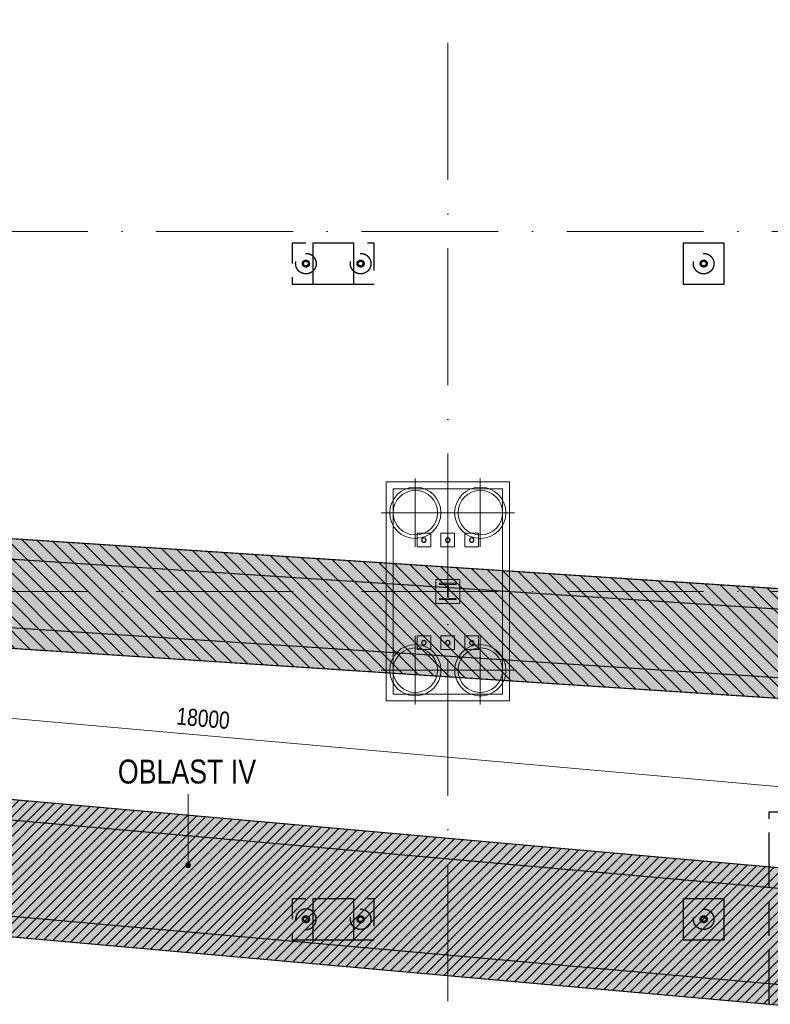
# Model space of a CAD drawing. Header units: millimetres. Extents: x -2694 to 330324, y -17289 to 76899.
# Tile 13 of 142: x 47511 to 58484, y 22458 to 36844. Entities that reach past the tile are written whole.
import ezdxf

# ---------------------------------------------------------------- set-up
doc = ezdxf.new("R2010")
doc.units = ezdxf.units.MM
for name, pattern in [('A_CARA_07', [7, 5, -2]), ('B_CARA_05', [4, 3, -1]), ('IMPORT-A_CARA_07', [700, 500, -200]), ('IMPORT-A_CARA_15', [760, 500, -130, 0, -130]), ('Čerchovaná 20mm', [3000, 2000, -500, 0, -500])]:
    doc.linetypes.add(name, pattern=pattern)
for name, color, linetype, lineweight in [('02_0_25386_PODLAHA HALY A ZÁKLADY VESTAVKŮ 4_6_2025_dwg', 8, 'Continuous', 9), ('11542_003_OK-HALA_TaO-1_ET_R01_AciS_2025-04-14_sloupy_dwg', 150, 'Continuous', 9), ('CA_KOTY', 3, 'Continuous', 9), ('CA_KOTY-100', 3, 'Continuous', 9), ('CA_NOVÉ K-CE', 12, 'Continuous', 25), ('CA_NOVÉ K-CE NEVHRA', 12, 'IMPORT-A_CARA_07', 25), ('CA_OSY', 5, 'IMPORT-A_CARA_15', 13), ('CA_PODLAHA OBRYS', 12, 'Continuous', 25), ('CA_POHHRA18', 9, 'Continuous', 9), ('CA_POHHRA25', 7, 'Continuous', 13), ('CA_TEXT25', 7, 'Continuous', 9), ('CA_ZAKLADY25', 7, 'Continuous', 13), ('Konstrukční přípoje', 7, 'Continuous', 13), ('SS_HALA_TaO-DODAVKA_STAVEBNI', 140, 'Continuous', 9), ('SS_HALA_TaO-SLOUP', 140, 'Continuous', 9)]:
    doc.layers.add(name, color=color, linetype=linetype, lineweight=lineweight)
doc.styles.add('Arial_2', font='arial.ttf', dxfattribs={"width": 0.8, "height": 250})
doc.styles.add('Arial_3', font='arial.ttf', dxfattribs={"width": 0.8, "height": 350})
doc.dimstyles.new('HP_Přímá_-_2_5_mm_Ariel', dxfattribs={"dimscale": 304.8, "dimtxt": 255.06485, "dimasz": 0.656168, "dimexe": 0.328084, "dimexo": 0.0625, "dimgap": 0.164042, "dimtad": 1, "dimdec": 0, "dimzin": 0, "dimdsep": 46, "dimtxsty": 'Arial_2', "dimblk1": 'OBLIQUE', "dimblk2": 'OBLIQUE', "dimsah": 1, "dimcen": 0.09, "dimazin": 0, "dimtfac": 1, "dimtdec": 4, "dimtix": 1, "dimtmove": 0, "dimatfit": 3, "dimfxl": 2.296588, "dimfxlon": 1, "dimtvp": 1, "dimtfill": 1, "dimtolj": 1, "dimtzin": 0, "dimarcsym": 2})
pattern_1 = [(0, (0, 0), (609.6, 152.4), [50.292, -406.908, 50.292, -406.908, -2438.4]), (0, (0, 0), (609.6, 152.4), [-914.4, 50.292, -864.108, 50.292, -406.908, -1066.8]), (0, (0, 0), (609.6, 152.4), [-2286, 50.292, -254.508, 50.292, -711.708]), (120, (228.6, 76.2), (-436.78227, 451.729086), [50.292, -406.908, 50.292, -406.908, -2438.4]), (120, (228.6, 76.2), (-436.78227, 451.729086), [-914.4, 50.292, -864.108, 50.292, -406.908, -1066.8]), (120, (228.6, 76.2), (-436.78227, 451.729086), [-2286, 50.292, -254.508, 50.292, -711.708]), (240, (304.8, 381), (-172.81773, -604.129086), [50.292, -406.908, 50.292, -406.908, -2438.4]), (240, (304.8, 381), (-172.81773, -604.129086), [-914.4, 50.292, -864.108, 50.292, -406.908, -1066.8]), (240, (304.8, 381), (-172.81773, -604.129086), [-2286, 50.292, -254.508, 50.292, -711.708])]

# ---------------------------------------------------------------- blocks, each defined once
blk = doc.blocks.new('02_0_25386_PODLAHA HALY A ZÁKLADY VESTAVKŮ 4_6_2025_dwg_A$C5eb6fe63-V2-BOURÁNÍ STÁVAJÍCÍCH ZÁKLADOVÝCH PRVKŮ')
at = {"layer": 'CA_NOVÉ K-CE', "color": 1, "flags": 128}
blk.add_lwpolyline([(-300, -300), (300, -300), (300, 300), (-300, 300)], close=True, dxfattribs=at)
at = {"layer": 'CA_NOVÉ K-CE NEVHRA', "color": 1, "flags": 128}
blk.add_lwpolyline([(-600, -300), (600, -300), (600, 300), (-600, 300)], close=True, dxfattribs=at)
at = {"layer": 'CA_NOVÉ K-CE NEVHRA', "color": 1}
for centre, radius in [((400, 0), 150), ((-400, 0), 51), ((-400, 0), 35), ((400, 0), 51), ((400, 0), 35)]:
    blk.add_circle(centre, radius, dxfattribs=at)
for start, end in [(360, 319.6566), (320, 360)]:
    blk.add_arc((-400, 0), 150, start, end, dxfattribs=at)
blk = doc.blocks.new('02_0_25386_PODLAHA HALY A ZÁKLADY VESTAVKŮ 4_6_2025_dwg_A$C5eb6fe63-2769429-BOURÁNÍ STÁVAJÍCÍCH ZÁKLADOVÝCH PRVKŮ')
at = {"layer": 'CA_NOVÉ K-CE', "color": 1, "flags": 128}
blk.add_lwpolyline([(-300, -300), (300, -300), (300, 300), (-300, 300)], close=True, dxfattribs=at)
at = {"layer": 'CA_NOVÉ K-CE NEVHRA', "color": 1, "flags": 128}
blk.add_lwpolyline([(-600, -300), (600, -300), (600, 300), (-600, 300)], close=True, dxfattribs=at)
at = {"layer": 'CA_NOVÉ K-CE NEVHRA', "color": 1}
for centre, radius in [((-400, 0), 150), ((400, 0), 150), ((-400, 0), 51), ((-400, 0), 35), ((400, 0), 51), ((400, 0), 35)]:
    blk.add_circle(centre, radius, dxfattribs=at)
blk = doc.blocks.new('02_0_25386_PODLAHA HALY A ZÁKLADY VESTAVKŮ 4_6_2025_dwg_A$Cb83b9660-2769428-BOURÁNÍ STÁVAJÍCÍCH ZÁKLADOVÝCH PRVKŮ')
at = {"layer": 'CA_NOVÉ K-CE', "color": 1, "flags": 128}
blk.add_lwpolyline([(-300, -300), (300, -300), (300, 300), (-300, 300)], close=True, dxfattribs=at)
at = {"layer": 'CA_NOVÉ K-CE NEVHRA', "color": 1}
for radius in [150, 51, 35]:
    blk.add_circle((0, 0), radius, dxfattribs=at)
blk = doc.blocks.new('02_0_25386_PODLAHA HALY A ZÁKLADY VESTAVKŮ 4_6_2025_dwg_A$C0b34a81f-2769432-BOURÁNÍ STÁVAJÍCÍCH ZÁKLADOVÝCH PRVKŮ')
at = {"layer": 'CA_PODLAHA OBRYS', "color": 1, "linetype": 'IMPORT-A_CARA_07'}
for p, q in [((58878, 24577), (58878, 24878)), ((58878, 23171), (58878, 24577)), ((58878, 22870), (58878, 23171))]:
    blk.add_line(p, q, dxfattribs=at)
at = {"layer": 'CA_PODLAHA OBRYS', "color": 1, "linetype": 'IMPORT-A_CARA_07', "flags": 128}
blk.add_lwpolyline([(58878, 24878), (58878, 25683), (60278, 25683), (60278, 24753)], dxfattribs=at)
blk = doc.blocks.new('02_0_25386_PODLAHA HALY A ZÁKLADY VESTAVKŮ 4_6_2025_dwg-2745952-BOURÁNÍ STÁVAJÍCÍCH ZÁKLADOVÝCH PRVKŮ')
for name, p in [('02_0_25386_PODLAHA HALY A ZÁKLADY VESTAVKŮ 4_6_2025_dwg_A$C5eb6fe63-2769429-BOURÁNÍ STÁVAJÍCÍCH ZÁKLADOVÝCH PRVKŮ', (2358678, -1764267)), ('02_0_25386_PODLAHA HALY A ZÁKLADY VESTAVKŮ 4_6_2025_dwg_A$Cb83b9660-2769428-BOURÁNÍ STÁVAJÍCÍCH ZÁKLADOVÝCH PRVKŮ', (2364093, -1764267)), ('02_0_25386_PODLAHA HALY A ZÁKLADY VESTAVKŮ 4_6_2025_dwg_A$C0b34a81f-2769432-BOURÁNÍ STÁVAJÍCÍCH ZÁKLADOVÝCH PRVKŮ', (2306174, -1797959)), ('02_0_25386_PODLAHA HALY A ZÁKLADY VESTAVKŮ 4_6_2025_dwg_A$C5eb6fe63-V2-BOURÁNÍ STÁVAJÍCÍCH ZÁKLADOVÝCH PRVKŮ', (2358678, -1773847)), ('02_0_25386_PODLAHA HALY A ZÁKLADY VESTAVKŮ 4_6_2025_dwg_A$Cb83b9660-2769428-BOURÁNÍ STÁVAJÍCÍCH ZÁKLADOVÝCH PRVKŮ', (2364093, -1773847))]:
    blk.add_blockref(name, p)
blk = doc.blocks.new('pilota 600 mm - D_750_650-2142272-BOURÁNÍ STÁVAJÍCÍCH ZÁKLADOVÝCH PRVKŮ')
at = {"layer": 'CA_POHHRA18'}
for q in [(0, 500), (-500, 0), (0, -500), (500, 0)]:
    blk.add_line((0, 0), q, dxfattribs=at)
blk = doc.blocks.new('pilota 600 mm - D_750_650-2142273-BOURÁNÍ STÁVAJÍCÍCH ZÁKLADOVÝCH PRVKŮ')
at = {"layer": 'CA_POHHRA18'}
for q in [(0, 500), (-500, 0), (500, 0), (0, -500)]:
    blk.add_line((0, 0), q, dxfattribs=at)
blk = doc.blocks.new('pilota 600 mm - D_750_650-V43-BOURÁNÍ STÁVAJÍCÍCH ZÁKLADOVÝCH PRVKŮ')
at = {"layer": 'CA_POHHRA18'}
for p, q in [((0, 235), (0, 500)), ((0, 0), (0, 235)), ((0, 0), (-500, 0)), ((0, 0), (500, 0)), ((0, 0), (0, -65)), ((0, -65), (0, -67)), ((0, -67), (0, -500))]:
    blk.add_line(p, q, dxfattribs=at)
blk = doc.blocks.new('pilota 600 mm - D_750_650-V44-BOURÁNÍ STÁVAJÍCÍCH ZÁKLADOVÝCH PRVKŮ')
at = {"layer": 'CA_POHHRA18'}
for p, q in [((0, 129), (0, 500)), ((0, 0), (-500, 0)), ((0, 127), (0, 129)), ((0, 0), (0, 127)), ((0, 0), (0, -174)), ((0, 0), (500, 0)), ((0, -174), (0, -500))]:
    blk.add_line(p, q, dxfattribs=at)
blk = doc.blocks.new('M_Šroub HPM-E - 64_E-V124-BOURÁNÍ STÁVAJÍCÍCH ZÁKLADOVÝCH PRVKŮ')
at = {"layer": 'Konstrukční přípoje'}
for p, q in [((-100, -100), (-100, 100)), ((-100, 100), (100, 100)), ((100, 100), (-100, 100)), ((-100, 100), (-100, -100)), ((100, 100), (100, -100)), ((100, -100), (100, 100)), ((100, -100), (-100, -100)), ((-100, -100), (100, -100))]:
    blk.add_line(p, q, dxfattribs=at)
at = {"layer": 'Konstrukční přípoje', "color": 250, "lineweight": 25}
for start, end in [(360, 180), (180, 360)]:
    blk.add_arc((0, 0), 32, start, end, dxfattribs=at)
at = {"layer": 'Konstrukční přípoje'}
for start, end in [(0, 180), (0, 180), (0, 180), (180, 360), (180, 360), (180, 360)]:
    blk.add_arc((0, 0), 32, start, end, dxfattribs=at)
blk = doc.blocks.new('M_Šroub HPM-E - 64_E-V125-BOURÁNÍ STÁVAJÍCÍCH ZÁKLADOVÝCH PRVKŮ')
at = {"layer": 'Konstrukční přípoje', "lineweight": 9}
h = blk.add_hatch(dxfattribs=at)
h.set_pattern_fill('FP_57', color=50, style=0, pattern_type=2)
h.set_pattern_definition([(45, (-53420.05, -29239.87), (-251.4472, 251.4472), []), (45, (-53420.05, -28858.87), (-251.4472, 251.4472), [])])
h.paths.add_polyline_path([(10, -30), (26, -19), (32, 0), (26, 19), (10, 30), (-10, 30), (-26, 19), (-32, 0), (-26, -19), (-10, -30)])
at = {"layer": 'Konstrukční přípoje'}
for p, q in [((-100, -100), (-100, 100)), ((-100, 100), (100, 100)), ((100, 100), (-100, 100)), ((-100, 100), (-100, -100)), ((100, 100), (100, -100)), ((100, -100), (100, 100)), ((100, -100), (-100, -100)), ((-100, -100), (100, -100))]:
    blk.add_line(p, q, dxfattribs=at)
at = {"layer": 'Konstrukční přípoje', "color": 250, "lineweight": 25}
for start, end in [(360, 180), (180, 360)]:
    blk.add_arc((0, 0), 32, start, end, dxfattribs=at)
at = {"layer": 'Konstrukční přípoje'}
for start, end in [(0, 180), (0, 180), (0, 180), (180, 360), (180, 360), (180, 360)]:
    blk.add_arc((0, 0), 32, start, end, dxfattribs=at)
blk = doc.blocks.new('M_Šroub HPM-E - 64_E-V126-BOURÁNÍ STÁVAJÍCÍCH ZÁKLADOVÝCH PRVKŮ')
at = {"layer": 'Konstrukční přípoje'}
for p, q in [((-100, -100), (-100, 100)), ((-100, 100), (100, 100)), ((100, 100), (-100, 100)), ((-100, 100), (-100, -100)), ((100, 100), (100, -100)), ((100, -100), (100, 100)), ((100, -100), (-100, -100)), ((-100, -100), (100, -100))]:
    blk.add_line(p, q, dxfattribs=at)
at = {"layer": 'Konstrukční přípoje', "color": 250, "lineweight": 25}
for start, end in [(360, 180), (180, 360)]:
    blk.add_arc((0, 0), 32, start, end, dxfattribs=at)
at = {"layer": 'Konstrukční přípoje'}
for start, end in [(0, 180), (0, 180), (0, 180), (180, 360), (180, 360), (180, 360)]:
    blk.add_arc((0, 0), 32, start, end, dxfattribs=at)
blk = doc.blocks.new('M_Šroub HPM-E - 64_E-V127-BOURÁNÍ STÁVAJÍCÍCH ZÁKLADOVÝCH PRVKŮ')
at = {"layer": 'Konstrukční přípoje'}
for p, q in [((100, 100), (-100, 100)), ((-100, 100), (-100, -100)), ((-100, -100), (-100, 100)), ((-100, 100), (100, 100)), ((100, -100), (100, 100)), ((100, 100), (100, -100)), ((-100, -100), (100, -100)), ((100, -100), (-100, -100))]:
    blk.add_line(p, q, dxfattribs=at)
at = {"layer": 'Konstrukční přípoje', "color": 250, "lineweight": 25}
for start, end in [(360, 180), (180, 360)]:
    blk.add_arc((0, 0), 32, start, end, dxfattribs=at)
at = {"layer": 'Konstrukční přípoje'}
for start, end in [(0, 180), (0, 180), (0, 180), (180, 0), (180, 360), (180, 360)]:
    blk.add_arc((0, 0), 32, start, end, dxfattribs=at)
blk = doc.blocks.new('M_Šroub HPM-E - 64_E-V128-BOURÁNÍ STÁVAJÍCÍCH ZÁKLADOVÝCH PRVKŮ')
at = {"layer": 'Konstrukční přípoje', "lineweight": 9}
h = blk.add_hatch(dxfattribs=at)
h.set_pattern_fill('FP_58', color=50, style=0, pattern_type=2)
h.set_pattern_definition([(45, (-53420.05, -27739.87), (-251.4472, 251.4472), []), (45, (-53420.05, -27358.87), (-251.4472, 251.4472), [])])
h.paths.add_polyline_path([(10, -30), (26, -19), (32, 0), (26, 19), (10, 30), (-10, 30), (-26, 19), (-32, 0), (-26, -19), (-10, -30)])
at = {"layer": 'Konstrukční přípoje'}
for p, q in [((100, 100), (-100, 100)), ((-100, 100), (-100, -100)), ((-100, -100), (-100, 100)), ((-100, 100), (100, 100)), ((100, -100), (100, 100)), ((100, 100), (100, -100)), ((-100, -100), (100, -100)), ((100, -100), (-100, -100))]:
    blk.add_line(p, q, dxfattribs=at)
at = {"layer": 'Konstrukční přípoje', "color": 250, "lineweight": 25}
for start, end in [(360, 180), (180, 360)]:
    blk.add_arc((0, 0), 32, start, end, dxfattribs=at)
at = {"layer": 'Konstrukční přípoje'}
for start, end in [(0, 180), (0, 180), (0, 180), (180, 0), (180, 360), (180, 360)]:
    blk.add_arc((0, 0), 32, start, end, dxfattribs=at)
blk = doc.blocks.new('M_Šroub HPM-E - 64_E-V129-BOURÁNÍ STÁVAJÍCÍCH ZÁKLADOVÝCH PRVKŮ')
at = {"layer": 'Konstrukční přípoje'}
for p, q in [((100, 100), (-100, 100)), ((-100, 100), (-100, -100)), ((-100, -100), (-100, 100)), ((-100, 100), (100, 100)), ((100, -100), (100, 100)), ((100, 100), (100, -100)), ((-100, -100), (100, -100)), ((100, -100), (-100, -100))]:
    blk.add_line(p, q, dxfattribs=at)
at = {"layer": 'Konstrukční přípoje', "color": 250, "lineweight": 25}
for start, end in [(360, 180), (180, 360)]:
    blk.add_arc((0, 0), 32, start, end, dxfattribs=at)
at = {"layer": 'Konstrukční přípoje'}
for start, end in [(0, 180), (0, 180), (0, 180), (180, 0), (180, 360), (180, 360)]:
    blk.add_arc((0, 0), 32, start, end, dxfattribs=at)
blk = doc.blocks.new('11542_003_OK-HALA_TaO-1_ET_R01_AciS_2025-04-14_sloupy_dwg-1858929-BOURÁNÍ STÁVAJÍCÍCH ZÁKLADOVÝCH PRVKŮ')
at = {"layer": '11542_003_OK-HALA_TaO-1_ET_R01_AciS_2025-04-14_sloupy_dwg', "color": 140}
for p, q in [((53890, 28610), (53650, 28610)), ((53650, 28610), (53650, 28593)), ((53650, 28593), (53744, 28593)), ((53765, 28572), (53765, 28408)), ((53775, 28408), (53775, 28572)), ((53796, 28593), (53890, 28593)), ((53890, 28593), (53890, 28610)), ((53744, 28387), (53650, 28387)), ((53650, 28387), (53650, 28370)), ((53650, 28370), (53890, 28370)), ((53890, 28387), (53796, 28387)), ((53890, 28370), (53890, 28387))]:
    blk.add_line(p, q, dxfattribs=at)
for centre, radius, start, end in [((53420, 29240), 32, 0, 180), ((53420, 29240), 32, 180, 0), ((53770, 29240), 32, 0, 180), ((53770, 29240), 32, 180, 0), ((54120, 29240), 32, 0, 180), ((54120, 29240), 32, 180, 0), ((53744, 28572), 21, 0, 90), ((53796, 28572), 21, 90, 180), ((53744, 28408), 21, 270, 0), ((53796, 28408), 21, 180, 270), ((53420, 27740), 32, 0, 180), ((53770, 27740), 32, 0, 180), ((54120, 27740), 32, 0, 180), ((53420, 27740), 32, 180, 0), ((53770, 27740), 32, 180, 0), ((54120, 27740), 32, 180, 0)]:
    blk.add_arc(centre, radius, start, end, dxfattribs=at)
at = {"layer": 'SS_HALA_TaO-DODAVKA_STAVEBNI'}
for centre, start, end in [((53420, 29240), 0, 180), ((53420, 29240), 180, 0), ((53770, 29240), 0, 180), ((53770, 29240), 180, 0), ((54120, 29240), 0, 180), ((54120, 29240), 180, 0), ((53420, 27740), 0, 180), ((53770, 27740), 0, 180), ((54120, 27740), 0, 180), ((53420, 27740), 180, 0), ((53770, 27740), 180, 0), ((54120, 27740), 180, 0)]:
    blk.add_arc(centre, 32, start, end, dxfattribs=at)
at = {"layer": 'SS_HALA_TaO-SLOUP'}
for p, q in [((53890, 28610), (53650, 28610)), ((53650, 28610), (53650, 28593)), ((53650, 28593), (53744, 28593)), ((53765, 28572), (53765, 28408)), ((53775, 28408), (53775, 28572)), ((53796, 28593), (53890, 28593)), ((53890, 28593), (53890, 28610)), ((53744, 28387), (53650, 28387)), ((53650, 28387), (53650, 28370)), ((53650, 28370), (53890, 28370)), ((53890, 28387), (53796, 28387)), ((53890, 28370), (53890, 28387))]:
    blk.add_line(p, q, dxfattribs=at)
for centre, start, end in [((53744, 28572), 0, 90), ((53796, 28572), 90, 180), ((53744, 28408), 270, 0), ((53796, 28408), 180, 270)]:
    blk.add_arc(centre, 21, start, end, dxfattribs=at)
blk = doc.blocks.new('DIMBLOCK1-BOURÁNÍ STÁVAJÍCÍCH ZÁKLADOVÝCH PRVKŮ')
at = {"layer": 'CA_KOTY-100'}
for p, q in [((41201, 27186), (41210, 27286)), ((41201, 27186), (41310, 27277)), ((41201, 27186), (41093, 27095)), ((41201, 27186), (41139, 26489)), ((59131, 25591), (41201, 27186)), ((59131, 25591), (59139, 25691)), ((59131, 25591), (59239, 25682)), ((59131, 25591), (59022, 25501)), ((59131, 25591), (59069, 24894))]:
    blk.add_line(p, q, dxfattribs=at)
at = {"layer": 'CA_KOTY-100', "color": 0, "insert": (49818, 26796), "char_height": 250, "width": 918.23, "attachment_point": 1, "rotation": 354.9178, "line_spacing_factor": 0.941778, "style": 'Arial_2', "bg_fill": 3, "box_fill_scale": 1.25, "bg_fill_color": 256, "bg_fill_true_color": 13158600, "bg_fill_transparency": 0}
blk.add_mtext('18000', dxfattribs=at)
blk = doc.blocks.new('_Oblique')
at = {"color": 0, "linetype": 'ByBlock', "lineweight": -2}
blk.add_line((-0.5, -0.5), (0.5, 0.5), dxfattribs=at)

msp = doc.modelspace()

# ---------------------------------------------------------------- hatches: boundary and pattern name
at = {"layer": 'CA_POHHRA18'}
h = msp.add_hatch(dxfattribs=at)
h.set_pattern_fill('FP_191', color=240, style=0, pattern_type=2)
h.set_pattern_definition([(135, (0, 0), (-106.06602, -106.06602), [])])
h.paths.add_polyline_path([(68162.5, 26157.6), (69231.8, 27354.5), (68714, 27872.3), (2248.4, 32199.8), (2144.4, 30603.2), (68005, 26315.1)])
h = msp.add_hatch(dxfattribs=at)
h.set_pattern_fill('FP_194', color=90, style=0, pattern_type=2)
h.set_pattern_definition([(45, (0, 0), (-70.71068, 70.71068), [])])
h.paths.add_polyline_path([(58848.9, 22423.9), (59026, 24416), (41096.8, 26010.5), (40919.6, 24018.4), (53724.6, 22879.6)])
at = {"layer": 'CA_POHHRA25', "linetype": 'B_CARA_05'}
h = msp.add_hatch(dxfattribs=at)
h.set_pattern_fill('FP_4', color=256, style=0, pattern_type=2)
h.set_pattern_definition(pattern_1)
h.paths.add_polyline_path([(68563, 27583.4), (68219.9, 27906.4), (365.4, 32324.2), (345.9, 32024.9), (68182.1, 27608.2)])
h = msp.add_hatch(dxfattribs=at)
h.set_pattern_fill('FP_5', color=256, style=0, pattern_type=2)
h.set_pattern_definition(pattern_1)
h.paths.add_polyline_path([(68480.8, 26286), (68135.3, 26609.1), (280.9, 31027), (261.4, 30727.6), (68182.1, 26305.4)])
h = msp.add_hatch(dxfattribs=at)
h.set_pattern_fill('FP_7', color=256, style=0, pattern_type=2)
h.set_pattern_definition(pattern_1)
h.paths.add_polyline_path([(71825.7, 22976.5), (71848.8, 23275.6), (258, 29642.5), (231.4, 29343.7), (63362.9, 23729.1)])
h = msp.add_hatch(dxfattribs=at)
h.set_pattern_fill('FP_6', color=256, style=0, pattern_type=2)
h.set_pattern_definition(pattern_1)
h.paths.add_polyline_path([(71695.8, 21281.4), (71718.8, 21580.5), (107.4, 27949.2), (80.8, 27650.3), (63362.9, 22022.4)])
at = {"layer": 'CA_TEXT25'}
h = msp.add_hatch(color=256, dxfattribs=at)
edge = h.paths.add_edge_path()
edge.add_arc((49973.2, 24491), 35, 0, 360)
at = {"layer": 'CA_ZAKLADY25', "linetype": 'B_CARA_05'}
h = msp.add_hatch(dxfattribs=at)
h.set_pattern_fill('FP_6', color=256, style=0, pattern_type=2)
h.set_pattern_definition(pattern_1)
h.paths.add_polyline_path([(114295.2, 18711.8), (164290.8, 25624.3), (256533.4, 28017.2), (300316.5, 24830.7), (300433, 26438.8), (256575.5, 29630.7), (164143.8, 27232.5), (114232, 20331.6), (73888.4, 22973.1), (68679.3, 27876.5), (374.8, 32323.6), (270.9, 30726.9), (68008.8, 26316.6), (73272.1, 21394.9), (111554.5, 18891.1)])
h = msp.add_hatch(dxfattribs=at)
h.set_pattern_fill('FP_6', color=256, style=0, pattern_type=2)
h.set_pattern_definition(pattern_1)
h.paths.add_polyline_path([(114295.2, 18711.8), (164290.8, 25624.3), (256533.4, 28017.2), (300316.5, 24830.7), (300433, 26438.8), (256575.5, 29630.7), (164143.8, 27232.5), (114232, 20331.6), (73888.4, 22973.1), (68679.3, 27876.5), (374.8, 32323.6), (270.9, 30726.9), (68008.8, 26316.6), (73272.1, 21394.9), (111554.5, 18891.1)])
h = msp.add_hatch(dxfattribs=at)
h.set_pattern_fill('FP_6', color=256, style=0, pattern_type=2)
h.set_pattern_definition(pattern_1)
h.paths.add_polyline_path([(114205.2, 18514.7), (164274.5, 25437.3), (256538.1, 27831.1), (300315, 24639.3), (300460.1, 26633.1), (256584.9, 29826.2), (164111.1, 27427), (114133, 20516.9), (71848.8, 23275.6), (259.8, 29642.3), (82.6, 27650.1), (71406.6, 21306.9), (111554.5, 18687.6)])
h = msp.add_hatch(dxfattribs=at)
h.set_pattern_fill('FP_6', color=256, style=0, pattern_type=2)
h.set_pattern_definition(pattern_1)
h.paths.add_polyline_path([(114205.2, 18514.7), (164274.5, 25437.3), (256538.1, 27831.1), (300315, 24639.3), (300460.1, 26633.1), (256584.9, 29826.2), (164111.1, 27427), (114133, 20516.9), (71848.8, 23275.6), (259.8, 29642.3), (82.6, 27650.1), (71406.6, 21306.9), (111554.5, 18687.6)])

# ---------------------------------------------------------------- linework, layer by layer
at = {"layer": 'CA_OSY', "linetype": 'Čerchovaná 20mm', "lineweight": 9}
for p, q in [((53770, -1496.2), (53770, 75184.5)), ((-1493.6, 33749.9), (299971.9, 33749.9)), ((-1493.6, 28489.9), (299971.9, 28489.9))]:
    msp.add_line(p, q, dxfattribs=at)
at = {"layer": 'CA_POHHRA25', "linetype": 'B_CARA_05', "lineweight": 9}
for p, q in [((68690.1, 27875.8), (365.4, 32324.2)), ((365.4, 32324.2), (68690.1, 27875.8)), ((68563, 27583.4), (345.9, 32024.9)), ((345.9, 32024.9), (68563, 27583.4)), ((280.9, 31027), (68135.3, 26609.1)), ((68135.3, 26609.1), (280.9, 31027)), ((261.4, 30727.6), (68008.7, 26316.7)), ((68008.7, 26316.7), (261.4, 30727.6)), ((71848.8, 23275.6), (258, 29642.5)), ((258, 29642.5), (71848.8, 23275.6)), ((71825.7, 22976.5), (231.4, 29343.7)), ((231.4, 29343.7), (71825.7, 22976.5)), ((71718.8, 21580.5), (107.4, 27949.2)), ((107.4, 27949.2), (71718.8, 21580.5)), ((71695.8, 21281.4), (80.8, 27650.3)), ((80.8, 27650.3), (71695.8, 21281.4))]:
    msp.add_line(p, q, dxfattribs=at)
at = {"layer": 'CA_POHHRA25', "linetype": 'A_CARA_07', "lineweight": 9}
for p, q in [((68714, 27872.3), (2248.4, 32199.8)), ((2144.4, 30603.2), (68005, 26315.1)), ((59026, 24416), (41096.8, 26010.5)), ((40919.6, 24018.4), (58848.9, 22423.9))]:
    msp.add_line(p, q, dxfattribs=at)
at = {"layer": 'CA_TEXT25', "color": 50}
msp.add_circle((49973.2, 24491), 35, dxfattribs=at)
at = {"layer": 'CA_ZAKLADY25', "linetype": 'B_CARA_05', "lineweight": 9}
for p, q in [((374.8, 32323.6), (68679.3, 27876.5)), ((68679.3, 27876.5), (374.8, 32323.6)), ((374.8, 32323.6), (68679.3, 27876.5)), ((68679.3, 27876.5), (374.8, 32323.6)), ((68005.7, 26316.8), (270.9, 30726.9)), ((270.9, 30726.9), (68005.7, 26316.8)), ((68005.7, 26316.8), (270.9, 30726.9)), ((270.9, 30726.9), (68005.7, 26316.8)), ((259.8, 29642.3), (71848.8, 23275.6)), ((71848.8, 23275.6), (259.8, 29642.3)), ((259.8, 29642.3), (71848.8, 23275.6)), ((71848.8, 23275.6), (259.8, 29642.3)), ((71406.6, 21306.9), (82.6, 27650.1)), ((82.6, 27650.1), (71406.6, 21306.9)), ((71406.6, 21306.9), (82.6, 27650.1)), ((82.6, 27650.1), (71406.6, 21306.9))]:
    msp.add_line(p, q, dxfattribs=at)
at = {"layer": 'CA_ZAKLADY25', "lineweight": 9}
for p, q in [((52870, 28903.9), (52870, 30089.9)), ((52870, 30089.9), (54670, 30089.9)), ((54670, 30089.9), (52870, 30089.9)), ((52870, 30089.9), (52870, 28903.9)), ((54670, 30089.9), (54670, 28786.7)), ((54670, 28786.7), (54670, 30089.9)), ((52870, 27300.5), (52870, 28903.9)), ((52870, 28903.9), (52870, 27300.5)), ((54670, 28786.7), (54670, 27183.3)), ((54670, 27183.3), (54670, 28786.7)), ((52870, 26889.9), (52870, 27300.5)), ((52870, 27300.5), (52870, 26889.9)), ((54670, 27183.3), (54670, 26889.9)), ((54670, 26889.9), (54670, 27183.3)), ((54670, 26889.9), (52870, 26889.9)), ((52870, 26889.9), (54670, 26889.9))]:
    msp.add_line(p, q, dxfattribs=at)
at = {"layer": 'CA_ZAKLADY25'}
for p, q in [((54570, 29989.9), (52970, 29989.9)), ((52970, 29989.9), (52970, 28897.4)), ((52970, 28897.4), (52970, 29989.9)), ((52970, 29989.9), (54570, 29989.9)), ((54570, 28793.2), (54570, 29989.9)), ((54570, 29989.9), (54570, 28793.2)), ((52970, 28897.4), (52970, 27294)), ((52970, 27294), (52970, 28897.4)), ((54570, 27189.8), (54570, 28793.2)), ((54570, 28793.2), (54570, 27189.8)), ((53595, 28664.9), (53945, 28664.9)), ((53595, 28314.9), (53595, 28664.9)), ((53945, 28664.9), (53595, 28664.9)), ((53595, 28664.9), (53595, 28314.9)), ((53945, 28664.9), (53945, 28314.9)), ((53945, 28314.9), (53945, 28664.9)), ((53945, 28314.9), (53595, 28314.9)), ((53595, 28314.9), (53945, 28314.9)), ((52970, 27294), (52970, 26989.9)), ((52970, 26989.9), (52970, 27294)), ((54570, 26989.9), (54570, 27189.8)), ((54570, 27189.8), (54570, 26989.9)), ((52970, 26989.9), (54570, 26989.9)), ((54570, 26989.9), (52970, 26989.9))]:
    msp.add_line(p, q, dxfattribs=at)
at = {"layer": 'CA_ZAKLADY25', "lineweight": 9}
for centre, radius, start, end in [((53295, 29639.9), 375, 0, 180), ((53295, 29639.9), 375, 0, 180), ((53295, 29639.9), 325, 90, 270), ((53295, 29639.9), 325, 90, 270), ((53295, 29639.9), 325, 270, 90), ((53295, 29639.9), 325, 270, 90), ((54245, 29639.9), 375, 0, 180), ((54245, 29639.9), 375, 0, 180), ((54245, 29639.9), 325, 90, 270), ((54245, 29639.9), 325, 90, 270), ((54245, 29639.9), 325, 270, 90), ((54245, 29639.9), 325, 270, 90), ((53295, 29639.9), 375, 180, 360), ((53295, 29639.9), 375, 180, 360), ((54245, 29639.9), 375, 180, 0), ((54245, 29639.9), 375, 180, 0), ((53295, 27339.9), 375, 0, 180), ((53295, 27339.9), 375, 0, 180), ((53295, 27339.9), 325, 90, 188.19172), ((53295, 27339.9), 325, 90, 188.19172), ((53295, 27339.9), 325, 344.3382, 90), ((53295, 27339.9), 325, 344.3382, 90), ((54245, 27339.9), 375, 0, 180), ((54245, 27339.9), 375, 0, 180), ((54245, 27339.9), 325, 90, 199.66947), ((54245, 27339.9), 325, 90, 199.66947), ((54245, 27339.9), 325, 332.84431, 90), ((54245, 27339.9), 325, 332.84431, 90), ((53295, 27339.9), 375, 180, 186.582), ((53295, 27339.9), 375, 180, 186.582), ((53295, 27339.9), 375, 345.95917, 0), ((53295, 27339.9), 375, 345.95917, 360), ((54245, 27339.9), 375, 180, 196.40288), ((54245, 27339.9), 375, 180, 196.40288), ((54245, 27339.9), 375, 336.13861, 0), ((54245, 27339.9), 375, 336.13861, 0), ((53295, 27339.9), 375, 186.582, 345.95917), ((53295, 27339.9), 375, 186.582, 345.95917), ((53295, 27339.9), 325, 188.19172, 270), ((53295, 27339.9), 325, 188.19172, 270), ((53295, 27339.9), 325, 270, 344.3382), ((53295, 27339.9), 325, 270, 344.3382), ((54245, 27339.9), 375, 196.40288, 336.13861), ((54245, 27339.9), 375, 196.40288, 336.13861), ((54245, 27339.9), 325, 199.66947, 270), ((54245, 27339.9), 325, 199.66947, 270), ((54245, 27339.9), 325, 270, 332.84431), ((54245, 27339.9), 325, 270, 332.84431)]:
    msp.add_arc(centre, radius, start, end, dxfattribs=at)

# ---------------------------------------------------------------- block references
at = {"layer": '02_0_25386_PODLAHA HALY A ZÁKLADY VESTAVKŮ 4_6_2025_dwg', "color": 240, "linetype": 'IMPORT-A_CARA_07'}
msp.add_blockref('02_0_25386_PODLAHA HALY A ZÁKLADY VESTAVKŮ 4_6_2025_dwg-2745952-BOURÁNÍ STÁVAJÍCÍCH ZÁKLADOVÝCH PRVKŮ', (-2306582.6, 1797547.1), dxfattribs=at)
at = {"layer": '11542_003_OK-HALA_TaO-1_ET_R01_AciS_2025-04-14_sloupy_dwg', "color": 140}
msp.add_blockref('11542_003_OK-HALA_TaO-1_ET_R01_AciS_2025-04-14_sloupy_dwg-1858929-BOURÁNÍ STÁVAJÍCÍCH ZÁKLADOVÝCH PRVKŮ', (0, 0), dxfattribs=at)
at = {"layer": 'CA_POHHRA18'}
for name, p in [('pilota 600 mm - D_750_650-2142272-BOURÁNÍ STÁVAJÍCÍCH ZÁKLADOVÝCH PRVKŮ', (53295, 29639.9)), ('pilota 600 mm - D_750_650-V43-BOURÁNÍ STÁVAJÍCÍCH ZÁKLADOVÝCH PRVKŮ', (53295, 27339.9))]:
    msp.add_blockref(name, p, dxfattribs=at)
at = {"layer": 'CA_POHHRA18', "rotation": 180}
for name, p in [('pilota 600 mm - D_750_650-2142273-BOURÁNÍ STÁVAJÍCÍCH ZÁKLADOVÝCH PRVKŮ', (54245, 29639.9)), ('pilota 600 mm - D_750_650-V44-BOURÁNÍ STÁVAJÍCÍCH ZÁKLADOVÝCH PRVKŮ', (54245, 27339.9))]:
    msp.add_blockref(name, p, dxfattribs=at)
at = {"layer": 'Konstrukční přípoje'}
for name, p in [('M_Šroub HPM-E - 64_E-V125-BOURÁNÍ STÁVAJÍCÍCH ZÁKLADOVÝCH PRVKŮ', (53420, 29239.9)), ('M_Šroub HPM-E - 64_E-V124-BOURÁNÍ STÁVAJÍCÍCH ZÁKLADOVÝCH PRVKŮ', (53770, 29239.9)), ('M_Šroub HPM-E - 64_E-V126-BOURÁNÍ STÁVAJÍCÍCH ZÁKLADOVÝCH PRVKŮ', (54120, 29239.9)), ('M_Šroub HPM-E - 64_E-V128-BOURÁNÍ STÁVAJÍCÍCH ZÁKLADOVÝCH PRVKŮ', (53420, 27739.9)), ('M_Šroub HPM-E - 64_E-V127-BOURÁNÍ STÁVAJÍCÍCH ZÁKLADOVÝCH PRVKŮ', (53770, 27739.9)), ('M_Šroub HPM-E - 64_E-V129-BOURÁNÍ STÁVAJÍCÍCH ZÁKLADOVÝCH PRVKŮ', (54120, 27739.9))]:
    msp.add_blockref(name, p, dxfattribs=at)

# ---------------------------------------------------------------- next in the draw order: dimensions: what is measured, and where the dimension line sits
at = {"layer": 'CA_KOTY'}
dim = msp.add_linear_dim(base=(41201.3, 27186), p1=(59068.6, 24894.2), p2=(41139.3, 26488.7), angle=354.91783, dimstyle='HP_Přímá_-_2_5_mm_Ariel', override={"dimpost": '<>', "dimfxl": 18000}, dxfattribs=at)
dim.commit()
dim.dimension.update_dxf_attribs({"geometry": 'DIMBLOCK1-BOURÁNÍ STÁVAJÍCÍCH ZÁKLADOVÝCH PRVKŮ', "text_midpoint": (50181.7, 26565.6)})

# ---------------------------------------------------------------- next in the draw order: linework, layer by layer
at = {"layer": 'CA_TEXT25', "color": 50}
msp.add_line((49973.2, 24491), (49973.2, 25527.5), dxfattribs=at)

# ---------------------------------------------------------------- next in the draw order: texts
at = {"layer": 'CA_TEXT25', "insert": (48946.4, 26033.3), "char_height": 350, "width": 2482.024, "attachment_point": 1, "style": 'Arial_3', "bg_fill": 3, "box_fill_scale": 1.25, "bg_fill_color": 256, "bg_fill_true_color": 13158600, "bg_fill_transparency": 0}
msp.add_mtext('OBLAST IV', dxfattribs=at)

doc.saveas('drawing.dxf')
